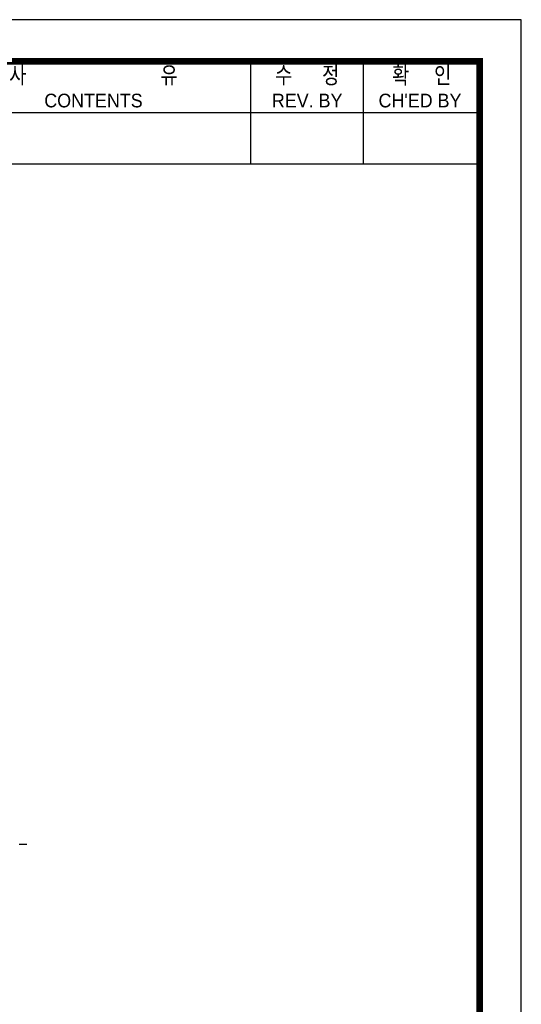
# Model space of a CAD drawing. Header units: millimetres. Extents: x 0 to 297, y 0 to 210.
# Tile 5 of 5: x 237 to 297, y 91 to 210. Entities that reach past the tile are written whole.
import ezdxf
from ezdxf.enums import TextEntityAlignment as Align

# ---------------------------------------------------------------- set-up
doc = ezdxf.new("R2010")
doc.units = ezdxf.units.MM
doc.header["$LTSCALE"] = 5
doc.linetypes.add('CENTER', pattern=[2, 1.25, -0.25, 0.25, -0.25])
doc.layers.get('0').update_dxf_attribs({"linetype": 'CONTINUOUS'})
doc.layers.add('D', color=7, linetype='CONTINUOUS')
doc.styles.get("Standard").update_dxf_attribs({"font": 'Gulim.ttf', "width": 0.8, "height": 3})

msp = doc.modelspace()

# ---------------------------------------------------------------- linework, layer by layer
for p, q in [((264.3976, 192.6407), (264.3976, 205)), ((277.9928, 192.6407), (277.9928, 205)), ((192.7139, 198.8204), (291.588, 198.8204)), ((192.7139, 192.6407), (291.588, 192.6407))]:
    msp.add_line(p, q)
msp.add_lwpolyline([(297, 210), (0, 210), (0, 0), (297, 0)], close=True)
msp.add_lwpolyline([(292, 205, 0.8, 0.8, 0), (5, 205, 0.8, 0.8, 0), (5, 5, 0.8, 0.8, 0), (292, 5, 0.8, 0.8, 0)], format="xyseb", close=True)
at = {"layer": 'D', "color": 1, "linetype": 'CENTER'}
msp.add_line((216.4998, 110.6764), (237.3998, 110.6764), dxfattribs=at)

# ---------------------------------------------------------------- texts
at = {"layer": 'D', "width": 0.8}
for s, height, p in [('사                           유', 2.059877, (245.4468, 203.3521)), ('수      정', 2.05988, (271.1952, 203.3521)), ('확     인', 2.05988, (284.9964, 203.3521))]:
    msp.add_text(s, height=height, dxfattribs=at).set_placement(p, align=Align.MIDDLE)
at = {"layer": 'D'}
for s, p in [('CONTENTS', (245.4468, 200.2623)), ('REV. BY', (271.1952, 200.2623)), ("CH'ED BY", (284.7904, 200.2623))]:
    msp.add_text(s, height=1.6479, dxfattribs=at).set_placement(p, align=Align.MIDDLE)

doc.saveas('drawing.dxf')
